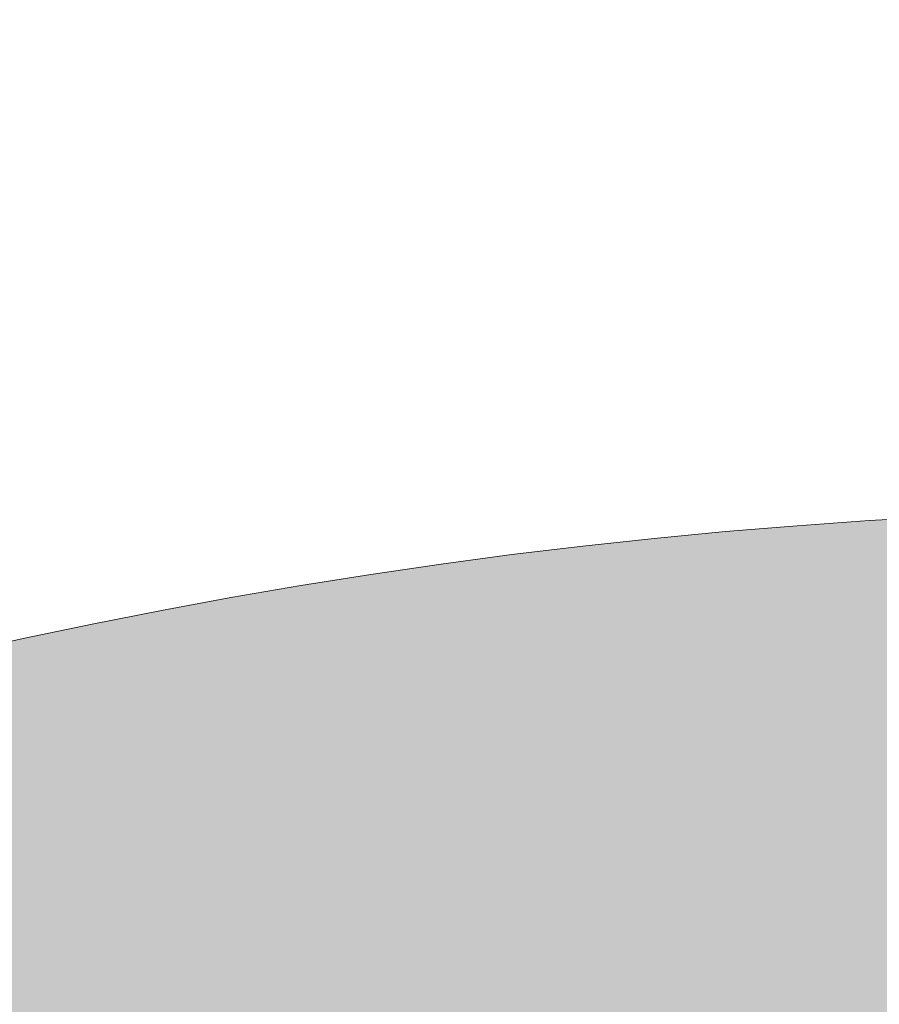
# Model space of a CAD drawing. Header units: metres. Extents: x 163628 to 167676, y 402708 to 405373.
# Tile 183 of 256: x 165466.256 to 165466.56, y 403890.163 to 403890.511. Entities that reach past the tile are written whole.
import ezdxf

# ---------------------------------------------------------------- set-up
doc = ezdxf.new("R2010")
doc.units = ezdxf.units.M
doc.layers.get('0').update_dxf_attribs({"lineweight": 25})
for name, color, linetype, lineweight in [('X-CA190022.004-UO-BGT_Ondergrond$0$GE_316_WGDFietspad_Vlak_GEM', 253, 'Continuous', 9), ('X-CA190022.004-UO-BGT_Ondergrond$0$GE_367_OWGBerm_groenvoorziening_grasenk_GEM', 253, 'Continuous', 9), ('X-CA190022.004-UO-DWM_Beplanting$0$B-WE-GR-BOOM-S AFKOMSTIG UIT BGT', 252, 'Continuous', 0)]:
    doc.layers.add(name, color=color, linetype=linetype, lineweight=lineweight)
doc.layers.add('X-CA190022.004-UO-DWM_Beplanting$0$B-WE-GR-BOOM-S AFKOMSTIG UIT BOMENBESTAND GEMEENTE', color=252, linetype='Continuous')
doc.layers.add('X-CA190022.004-UO-DWM_Beplanting$0$X-XX-AL-T18- DIAMETER TE ROOIEN BOOM 50-75 cm', color=10, linetype='Continuous', plot=False)
doc.styles.add('X-CA190022.004-UO-DWM_Beplanting$0$NLCS-ISO-M250-T18', font='NLCS-ISO.ttf', dxfattribs={"height": 0.45})

# ---------------------------------------------------------------- blocks, each defined once
blk = doc.blocks.new('X-CA190022.004-UO-DWM_Beplanting$0$SGR-BOOM_01-SO')
at = {"color": 0, "linetype": 'ByBlock', "lineweight": 18}
blk.add_circle((0, 0), 2, dxfattribs=at)
blk = doc.blocks.new('X-CA190022.004-UO-DWM_Beplanting$0$IMGEOBoom')
at = {"transparency": 33554457}
h = blk.add_hatch(color=256, dxfattribs=at)
h.dxf.hatch_style = 1
edge = h.paths.add_edge_path()
edge.add_arc((0, 0), 100, 0, 360)
edge = h.paths.add_edge_path(flags=17)
edge.add_arc((0, 0), 12.5, 0, 360)
at = {"xscale": 50, "yscale": 50, "zscale": 50}
blk.add_blockref('X-CA190022.004-UO-DWM_Beplanting$0$SGR-BOOM_01-SO', (0, 0), dxfattribs=at)

msp = doc.modelspace()

# ---------------------------------------------------------------- linework, layer by layer
at = {"layer": 'X-CA190022.004-UO-BGT_Ondergrond$0$GE_316_WGDFietspad_Vlak_GEM', "extrusion": (0, 0, -1)}
msp.add_arc((-165503.19191, 403872.46904), 39.01923, 18.830092, 38.78184, dxfattribs=at)
at = {"layer": 'X-CA190022.004-UO-BGT_Ondergrond$0$GE_367_OWGBerm_groenvoorziening_grasenk_GEM'}
msp.add_arc((165503.19191, 403872.46904), 39.01923, 141.21816, 161.169908, dxfattribs=at)

# ---------------------------------------------------------------- block references
at = {"layer": 'X-CA190022.004-UO-DWM_Beplanting$0$B-WE-GR-BOOM-S AFKOMSTIG UIT BGT', "xscale": 0.02, "yscale": 0.02, "zscale": 0.02}
msp.add_blockref('X-CA190022.004-UO-DWM_Beplanting$0$IMGEOBoom', (165466.685, 403888.338), dxfattribs=at)
at = {"layer": 'X-CA190022.004-UO-DWM_Beplanting$0$B-WE-GR-BOOM-S AFKOMSTIG UIT BOMENBESTAND GEMEENTE', "xscale": 0.02, "yscale": 0.02, "zscale": 0.02}
msp.add_blockref('X-CA190022.004-UO-DWM_Beplanting$0$IMGEOBoom', (165466.685, 403888.338), dxfattribs=at)

# ---------------------------------------------------------------- texts
at = {"layer": 'X-CA190022.004-UO-DWM_Beplanting$0$X-XX-AL-T18- DIAMETER TE ROOIEN BOOM 50-75 cm', "insert": (165466.10171, 403889.14004), "char_height": 0.45, "attachment_point": 1, "rotation": 46.14, "style": 'X-CA190022.004-UO-DWM_Beplanting$0$NLCS-ISO-M250-T18'}
msp.add_mtext_dynamic_manual_height_columns('%%C60cm', width=7.2167391, gutter_width=2.25, heights=[0], dxfattribs=at)

doc.saveas('drawing.dxf')
